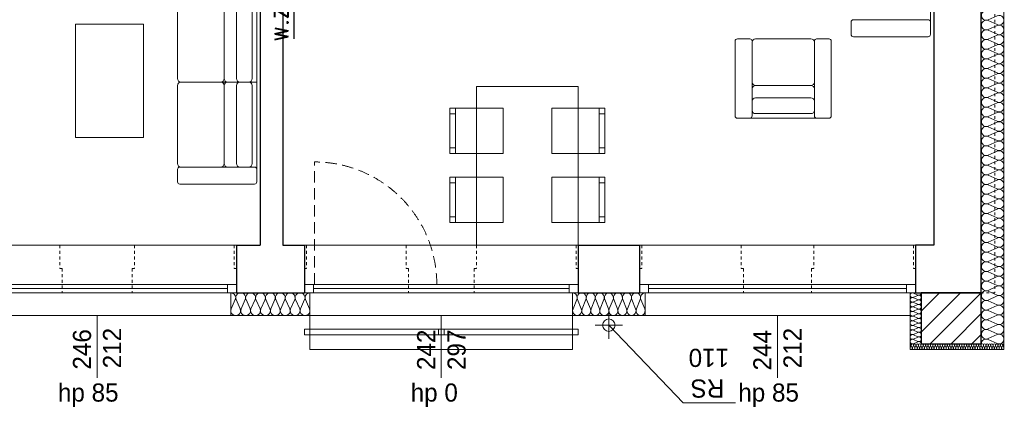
# Model space of a CAD drawing. Extents: x -220312 to -8310, y -91840 to 81907.
# Tile 69 of 128: x -171917 to -163219, y 28976 to 32395. Entities that reach past the tile are written whole.
import ezdxf

# ---------------------------------------------------------------- set-up
doc = ezdxf.new("R2010")
doc.units = 0
doc.header["$MEASUREMENT"] = 0
doc.linetypes.add('Hidden Line', pattern=[50, 25, -25])
doc.linetypes.add('Krawędzie ukryte', pattern=[150, 100, -50])
for name, color, linetype, lineweight in [('Arch balustrady_Nr_Pióra__21', 7, 'Continuous', 9), ('Arch rynny_Nr_Pióra__21', 7, 'Continuous', 9), ('Arch stropy_Nr_Pióra__21', 7, 'Continuous', 9), ('Arch wyburzenia_Nr_Pióra__46', 5, 'Continuous', 13), ('Arch wykończenie_Nr_Pióra__46', 5, 'Continuous', 13), ('Arch ściany nośne_Nr_Pióra__21', 7, 'Continuous', 9), ('Arch ściany nośne_Nr_Pióra__27', 7, 'Continuous', 30), ('INWENT.ŚCIANY_Nr_Pióra__1', 7, 'Continuous', 25), ('INWENT.ŚCIANY_Nr_Pióra__101', 8, 'Continuous', 13), ('PODKŁAD', 252, 'Continuous', 35)]:
    doc.layers.add(name, color=color, linetype=linetype, lineweight=lineweight)
for name, color, linetype, lineweight, true_color in [('Arch ocieplenie_Nr_Pióra__22', 7, 'Continuous', 9, 0x7f7f7f), ('Arch okna_Nr_Pióra__4', 7, 'Continuous', 9, 0x029e21), ('Arch wyposazenie_Nr_Pióra__9', 7, 'Continuous', 13, 0x3dad99)]:
    doc.layers.add(name, color=color, linetype=linetype, lineweight=lineweight, true_color=true_color)
doc.layers.add('srednice', color=3, linetype='Continuous')
doc.styles.add('GENERATED_STYLE_6', font='txt')
doc.styles.add('ROMANS', font='romans.shx', dxfattribs={"width": 0.85, "height": 0.11})

# ---------------------------------------------------------------- blocks, each defined once
blk = doc.blocks.new('p1')
at = {"layer": 'Arch ściany nośne_Nr_Pióra__21', "linetype": 'Continuous'}
h = blk.add_hatch(dxfattribs=at)
h.set_pattern_fill('Common_Brick', color=252, style=0, pattern_type=2)
h.set_pattern_definition([(45, (0, 0), (-91.92388, 91.92388), [])])
h.paths.add_polyline_path([(-163952.4, 29984.9), (-163952.4, 29534.9), (-163422.4, 29534.9), (-163422.4, 29984.9)], flags=0)
at = {"layer": 'Arch balustrady_Nr_Pióra__21', "color": 252, "linetype": 'Continuous'}
for p, q in [((-169402.4, 29664.9), (-169402.4, 29614.9)), ((-169402.4, 29664.9), (-169352.4, 29664.9)), ((-169352.4, 29664.9), (-169352.4, 29614.9)), ((-169352.4, 29664.9), (-167032.4, 29664.9)), ((-168217.4, 29664.9), (-168217.4, 29614.9)), ((-168217.4, 29664.9), (-168167.4, 29664.9)), ((-168167.4, 29664.9), (-168167.4, 29614.9)), ((-167032.4, 29664.9), (-167032.4, 29614.9)), ((-167032.4, 29664.9), (-166982.4, 29664.9)), ((-166982.4, 29664.9), (-166982.4, 29614.9)), ((-169352.4, 29614.9), (-169402.4, 29614.9)), ((-169352.4, 29614.9), (-167032.4, 29614.9)), ((-168167.4, 29614.9), (-168217.4, 29614.9)), ((-166982.4, 29614.9), (-167032.4, 29614.9))]:
    blk.add_line(p, q, dxfattribs=at)
at = {"layer": 'Arch ocieplenie_Nr_Pióra__22', "color": 252, "linetype": 'Continuous'}
for p, q in [((-163282, 32429.4), (-163362.8, 32393.9)), ((-163362.8, 32386.7), (-163282, 32351.3)), ((-163282, 32344.1), (-163362.8, 32308.7)), ((-163362.8, 32301.5), (-163282, 32266.1)), ((-163282, 32258.9), (-163362.8, 32223.4)), ((-163362.8, 32216.3), (-163282, 32180.8)), ((-163282, 32173.7), (-163362.8, 32138.2)), ((-163362.8, 32131), (-163282, 32095.6)), ((-163282, 32088.4), (-163362.8, 32053)), ((-163362.8, 32045.8), (-163282, 32010.3)), ((-163282, 32003.2), (-163362.8, 31967.7)), ((-163362.8, 31960.6), (-163282, 31925.1)), ((-163282, 31917.9), (-163362.8, 31882.5)), ((-163362.8, 31875.3), (-163282, 31839.9)), ((-163282, 31832.7), (-163362.8, 31797.2)), ((-163362.8, 31790.1), (-163282, 31754.6)), ((-163282, 31747.5), (-163362.8, 31712)), ((-163362.8, 31704.8), (-163282, 31669.4)), ((-163282, 31662.2), (-163362.8, 31626.8)), ((-163362.8, 31619.6), (-163282, 31584.1)), ((-163282, 31577), (-163362.8, 31541.5)), ((-163362.8, 31534.4), (-163282, 31498.9)), ((-163282, 31491.7), (-163362.8, 31456.3)), ((-163362.8, 31449.1), (-163282, 31413.7)), ((-163282, 31406.5), (-163362.8, 31371.1)), ((-163362.8, 31363.9), (-163282, 31328.4)), ((-163282, 31321.3), (-163362.8, 31285.8)), ((-163362.8, 31278.7), (-163282, 31243.2)), ((-163282, 31236), (-163362.8, 31200.6)), ((-163362.8, 31193.4), (-163282, 31158)), ((-163282, 31150.8), (-163362.8, 31115.3)), ((-163362.8, 31108.2), (-163282, 31072.7)), ((-163282, 31065.6), (-163362.8, 31030.1)), ((-163362.8, 31022.9), (-163282, 30987.5)), ((-163282, 30980.3), (-163362.8, 30944.9)), ((-163362.8, 30937.7), (-163282, 30902.2)), ((-163282, 30895.1), (-163362.8, 30859.6)), ((-163362.8, 30852.5), (-163282, 30817)), ((-163282, 30809.8), (-163362.8, 30774.4)), ((-163362.8, 30767.2), (-163282, 30731.8)), ((-163282, 30724.6), (-163362.8, 30689.1)), ((-163362.8, 30682), (-163282, 30646.5)), ((-163282, 30639.4), (-163362.8, 30603.9)), ((-163362.8, 30596.7), (-163282, 30561.3)), ((-163282, 30554.1), (-163362.8, 30518.7)), ((-163362.8, 30511.5), (-163282, 30476.1)), ((-163282, 30468.9), (-163362.8, 30433.4)), ((-163362.8, 30426.3), (-163282, 30390.8)), ((-163282, 30383.7), (-163362.8, 30348.2)), ((-163362.8, 30341), (-163282, 30305.6)), ((-163282, 30298.4), (-163362.8, 30263)), ((-163362.8, 30255.8), (-163282, 30220.3)), ((-163282, 30213.2), (-163362.8, 30177.7)), ((-163362.8, 30170.6), (-163282, 30135.1)), ((-163282, 30127.9), (-163362.8, 30092.5)), ((-163362.8, 30085.3), (-163282, 30049.9)), ((-163282, 30042.7), (-163362.8, 30007.2)), ((-170048.7, 29844.4), (-170012.3, 29925.3)), ((-170005, 29925.3), (-169968.6, 29844.4)), ((-169961.2, 29844.4), (-169924.8, 29925.3)), ((-169917.5, 29925.3), (-169881.1, 29844.4)), ((-169873.7, 29844.4), (-169837.3, 29925.3)), ((-169830, 29925.3), (-169793.6, 29844.4)), ((-169786.2, 29844.4), (-169749.8, 29925.3)), ((-169742.5, 29925.3), (-169706.1, 29844.4)), ((-169698.7, 29844.4), (-169662.3, 29925.3)), ((-169655, 29925.3), (-169618.6, 29844.4)), ((-169611.2, 29844.4), (-169574.8, 29925.3)), ((-169567.5, 29925.3), (-169531.1, 29844.4)), ((-169523.7, 29844.4), (-169487.3, 29925.3)), ((-169480, 29925.3), (-169443.6, 29844.4)), ((-169436.2, 29844.4), (-169399.8, 29925.3)), ((-169392.5, 29925.3), (-169356.1, 29844.4)), ((-167029, 29844.4), (-166995.7, 29925.3)), ((-166989, 29925.3), (-166955.7, 29844.4)), ((-166949, 29844.4), (-166915.7, 29925.3)), ((-166909, 29925.3), (-166875.7, 29844.4)), ((-166869, 29844.4), (-166835.7, 29925.3)), ((-166829, 29925.3), (-166795.7, 29844.4)), ((-166789, 29844.4), (-166755.7, 29925.3)), ((-166749, 29925.3), (-166715.7, 29844.4)), ((-166709, 29844.4), (-166675.7, 29925.3)), ((-166669, 29925.3), (-166635.7, 29844.4)), ((-166629, 29844.4), (-166595.7, 29925.3)), ((-166589, 29925.3), (-166555.7, 29844.4)), ((-166549, 29844.4), (-166515.7, 29925.3)), ((-166509, 29925.3), (-166475.7, 29844.4)), ((-166469, 29844.4), (-166435.7, 29925.3)), ((-166429, 29925.3), (-166395.7, 29844.4)), ((-164022.6, 29983.1), (-163982.2, 29966.1)), ((-163982.2, 29962.7), (-164022.6, 29945.7)), ((-164022.6, 29942.2), (-163982.2, 29925.2)), ((-163982.2, 29921.8), (-164022.6, 29904.8)), ((-163362.8, 30000.1), (-163282, 29964.6)), ((-163282, 29957.5), (-163362.8, 29922)), ((-164022.6, 29901.3), (-163982.2, 29884.3)), ((-163982.2, 29880.9), (-164022.6, 29863.8)), ((-164022.6, 29860.4), (-163982.2, 29843.4)), ((-163982.2, 29840), (-164022.6, 29822.9)), ((-163362.8, 29914.8), (-163282, 29879.4)), ((-163282, 29872.2), (-163362.8, 29836.8)), ((-164022.6, 29819.5), (-163982.2, 29802.5)), ((-163982.2, 29799), (-164022.6, 29782)), ((-164022.6, 29778.6), (-163982.2, 29761.6)), ((-163982.2, 29758.1), (-164022.6, 29741.1)), ((-163362.8, 29829.6), (-163282, 29794.1)), ((-163282, 29787), (-163362.8, 29751.5)), ((-164022.6, 29737.7), (-163982.2, 29720.7)), ((-163982.2, 29717.2), (-164022.6, 29700.2)), ((-164022.6, 29696.8), (-163982.2, 29679.8)), ((-163982.2, 29676.3), (-164022.6, 29659.3)), ((-163362.8, 29744.4), (-163282, 29708.9)), ((-163282, 29701.7), (-163362.8, 29666.3)), ((-163362.8, 29659.1), (-163282, 29623.7)), ((-164022.6, 29655.9), (-163982.2, 29638.8)), ((-163982.2, 29635.4), (-164022.6, 29618.4)), ((-164022.6, 29615), (-163982.2, 29597.9)), ((-163982.2, 29594.5), (-164022.6, 29577.5)), ((-164022.6, 29574), (-163982.2, 29557)), ((-163282, 29616.5), (-163362.8, 29581.1)), ((-163362.8, 29573.9), (-163282, 29538.4)), ((-164051.5, 29499.8), (-164042.6, 29520)), ((-164040.8, 29520), (-164032, 29499.8)), ((-164030.2, 29499.8), (-164021.4, 29520)), ((-163982.2, 29553.6), (-164022.6, 29536.6)), ((-164019.6, 29520), (-164010.7, 29499.8)), ((-164008.9, 29499.8), (-164000.1, 29520)), ((-163998.3, 29520), (-163989.4, 29499.8)), ((-163987.6, 29499.8), (-163978.8, 29520)), ((-163977, 29520), (-163968.1, 29499.8)), ((-163966.4, 29499.8), (-163957.5, 29520)), ((-163955.7, 29520), (-163946.9, 29499.8)), ((-163945.1, 29499.8), (-163936.2, 29520)), ((-163934.4, 29520), (-163925.6, 29499.8)), ((-163923.8, 29499.8), (-163914.9, 29520)), ((-163913.2, 29520), (-163904.3, 29499.8)), ((-163902.5, 29499.8), (-163893.7, 29520)), ((-163891.9, 29520), (-163883, 29499.8)), ((-163881.2, 29499.8), (-163872.4, 29520)), ((-163870.6, 29520), (-163861.7, 29499.8)), ((-163859.9, 29499.8), (-163851.1, 29520)), ((-163849.3, 29520), (-163840.5, 29499.8)), ((-163838.7, 29499.8), (-163829.8, 29520)), ((-163828, 29520), (-163819.2, 29499.8)), ((-163817.4, 29499.8), (-163808.5, 29520)), ((-163806.7, 29520), (-163797.9, 29499.8)), ((-163796.1, 29499.8), (-163787.2, 29520)), ((-163785.5, 29520), (-163776.6, 29499.8)), ((-163774.8, 29499.8), (-163766, 29520)), ((-163764.2, 29520), (-163755.3, 29499.8)), ((-163753.5, 29499.8), (-163744.7, 29520)), ((-163742.9, 29520), (-163734, 29499.8)), ((-163732.3, 29499.8), (-163723.4, 29520)), ((-163721.6, 29520), (-163712.8, 29499.8)), ((-163711, 29499.8), (-163702.1, 29520)), ((-163700.3, 29520), (-163691.5, 29499.8)), ((-163689.7, 29499.8), (-163680.8, 29520)), ((-163679, 29520), (-163670.2, 29499.8)), ((-163668.4, 29499.8), (-163659.6, 29520)), ((-163657.8, 29520), (-163648.9, 29499.8)), ((-163647.1, 29499.8), (-163638.3, 29520)), ((-163636.5, 29520), (-163627.6, 29499.8)), ((-163625.8, 29499.8), (-163617, 29520)), ((-163615.2, 29520), (-163606.4, 29499.8)), ((-163604.6, 29499.8), (-163595.7, 29520)), ((-163593.9, 29520), (-163585.1, 29499.8)), ((-163583.3, 29499.8), (-163574.4, 29520)), ((-163572.6, 29520), (-163563.8, 29499.8)), ((-163562, 29499.8), (-163553.1, 29520)), ((-163551.4, 29520), (-163542.5, 29499.8)), ((-163540.7, 29499.8), (-163531.9, 29520)), ((-163530.1, 29520), (-163521.2, 29499.8)), ((-163519.4, 29499.8), (-163510.6, 29520)), ((-163508.8, 29520), (-163499.9, 29499.8)), ((-163498.2, 29499.8), (-163489.3, 29520)), ((-163487.5, 29520), (-163478.7, 29499.8)), ((-163476.9, 29499.8), (-163468, 29520)), ((-163466.2, 29520), (-163457.4, 29499.8)), ((-163455.6, 29499.8), (-163446.7, 29520)), ((-163444.9, 29520), (-163436.1, 29499.8)), ((-163434.3, 29499.8), (-163425.5, 29520)), ((-163423.7, 29520), (-163414.8, 29499.8)), ((-163413, 29499.8), (-163404.2, 29520)), ((-163402.4, 29520), (-163393.5, 29499.8)), ((-163391.7, 29499.8), (-163382.9, 29520)), ((-163381.1, 29520), (-163372.2, 29499.8)), ((-163370.5, 29499.8), (-163361.6, 29520)), ((-163359.8, 29520), (-163351, 29499.8)), ((-163349.2, 29499.8), (-163340.3, 29520)), ((-163338.5, 29520), (-163329.7, 29499.8)), ((-163327.9, 29499.8), (-163319, 29520)), ((-163317.3, 29520), (-163308.4, 29499.8)), ((-163306.6, 29499.8), (-163297.8, 29520)), ((-163296, 29520), (-163287.1, 29499.8)), ((-163285.3, 29499.8), (-163276.5, 29520)), ((-163274.7, 29520), (-163265.8, 29499.8)), ((-163264, 29499.8), (-163255.2, 29520)), ((-163253.4, 29520), (-163244.6, 29499.8)), ((-163242.8, 29499.8), (-163233.9, 29520)), ((-163232.1, 29520), (-163223.3, 29499.8))]:
    blk.add_line(p, q, dxfattribs=at)
for centre, major_axis, ratio, start_param, end_param in [((-163379.8, 32432.9), (0, -42.6), 0.998042, 2.7288, 6.695979), ((-163379.8, 32347.7), (0, -42.6), 0.998042, 2.7288, 6.695979), ((-163264.9, 32390.3), (0, -42.6), 0.998042, 5.870392, 9.837571), ((-163379.8, 32262.5), (0, -42.6), 0.998042, 2.7288, 6.695979), ((-163264.9, 32305.1), (0, -42.6), 0.998042, 5.870392, 9.837571), ((-163379.8, 32177.2), (0, -42.6), 0.998042, 2.7288, 6.695979), ((-163264.9, 32219.9), (0, -42.6), 0.998042, 5.870392, 9.837571), ((-163264.9, 32134.6), (0, -42.6), 0.998042, 5.870392, 9.837571), ((-163379.8, 32092), (0, -42.6), 0.998042, 2.7288, 6.695979), ((-163264.9, 32049.4), (0, -42.6), 0.998042, 5.870392, 9.837571), ((-163379.8, 32006.8), (0, -42.6), 0.998042, 2.7288, 6.695979), ((-163264.9, 31964.1), (0, -42.6), 0.998042, 5.870392, 9.837571), ((-163379.8, 31921.5), (0, -42.6), 0.998042, 2.7288, 6.695979), ((-163264.9, 31878.9), (0, -42.6), 0.998042, 5.870392, 9.837571), ((-163379.8, 31836.3), (0, -42.6), 0.998042, 2.7288, 6.695979), ((-163264.9, 31793.7), (0, -42.6), 0.998042, 5.870392, 9.837571), ((-163379.8, 31751), (0, -42.6), 0.998042, 2.7288, 6.695979), ((-163264.9, 31708.4), (0, -42.6), 0.998042, 5.870392, 9.837571), ((-163379.8, 31665.8), (0, -42.6), 0.998042, 2.7288, 6.695979), ((-163264.9, 31623.2), (0, -42.6), 0.998042, 5.870392, 9.837571), ((-163379.8, 31580.6), (0, -42.6), 0.998042, 2.7288, 6.695979), ((-163264.9, 31537.9), (0, -42.6), 0.998042, 5.870392, 9.837571), ((-163379.8, 31495.3), (0, -42.6), 0.998042, 2.7288, 6.695979), ((-163264.9, 31452.7), (0, -42.6), 0.998042, 5.870392, 9.837571), ((-163379.8, 31410.1), (0, -42.6), 0.998042, 2.7288, 6.695979), ((-163264.9, 31367.5), (0, -42.6), 0.998042, 5.870392, 9.837571), ((-163379.8, 31324.9), (0, -42.6), 0.998042, 2.7288, 6.695979), ((-163264.9, 31282.2), (0, -42.6), 0.998042, 5.870392, 9.837571), ((-163379.8, 31239.6), (0, -42.6), 0.998042, 2.7288, 6.695979), ((-163264.9, 31197), (0, -42.6), 0.998042, 5.870392, 9.837571), ((-163379.8, 31154.4), (0, -42.6), 0.998042, 2.7288, 6.695979), ((-163264.9, 31111.8), (0, -42.6), 0.998042, 5.870392, 9.837571), ((-163379.8, 31069.1), (0, -42.6), 0.998042, 2.7288, 6.695979), ((-163264.9, 31026.5), (0, -42.6), 0.998042, 5.870392, 9.837571), ((-163379.8, 30983.9), (0, -42.6), 0.998042, 2.7288, 6.695979), ((-163264.9, 30941.3), (0, -42.6), 0.998042, 5.870392, 9.837571), ((-163379.8, 30898.7), (0, -42.6), 0.998042, 2.7288, 6.695979), ((-163264.9, 30856), (0, -42.6), 0.998042, 5.870392, 9.837571), ((-163379.8, 30813.4), (0, -42.6), 0.998042, 2.7288, 6.695979), ((-163264.9, 30770.8), (0, -42.6), 0.998042, 5.870392, 9.837571), ((-163379.8, 30728.2), (0, -42.6), 0.998042, 2.7288, 6.695979), ((-163264.9, 30685.6), (0, -42.6), 0.998042, 5.870392, 9.837571), ((-163379.8, 30642.9), (0, -42.6), 0.998042, 2.7288, 6.695979), ((-163264.9, 30600.3), (0, -42.6), 0.998042, 5.870392, 9.837571), ((-163379.8, 30557.7), (0, -42.6), 0.998042, 2.7288, 6.695979), ((-163264.9, 30515.1), (0, -42.6), 0.998042, 5.870392, 9.837571), ((-163379.8, 30472.5), (0, -42.6), 0.998042, 2.7288, 6.695979), ((-163264.9, 30429.9), (0, -42.6), 0.998042, 5.870392, 9.837571), ((-163379.8, 30387.2), (0, -42.6), 0.998042, 2.7288, 6.695979), ((-163264.9, 30344.6), (0, -42.6), 0.998042, 5.870392, 9.837571), ((-163379.8, 30302), (0, -42.6), 0.998042, 2.7288, 6.695979), ((-163264.9, 30259.4), (0, -42.6), 0.998042, 5.870392, 9.837571), ((-163379.8, 30216.8), (0, -42.6), 0.998042, 2.7288, 6.695979), ((-163264.9, 30174.1), (0, -42.6), 0.998042, 5.870392, 9.837571), ((-163379.8, 30131.5), (0, -42.6), 0.998042, 2.7288, 6.695979), ((-163379.8, 30046.3), (0, -42.6), 0.998042, 2.7288, 6.695979), ((-163264.9, 30088.9), (0, -42.6), 0.998042, 5.870392, 9.837571), ((-163379.8, 29961), (0, -42.6), 0.998042, 2.7288, 6.695979), ((-163264.9, 30003.7), (0, -42.6), 0.998042, 5.870392, 9.837571), ((-170052.4, 29942.3), (43.7, 0), 0.972243, 5.870392, 7.853982), ((-169964.9, 29942.3), (43.7, 0), 0.972243, 5.870392, 9.837571), ((-169877.4, 29942.3), (43.7, 0), 0.972243, 5.870392, 9.837571), ((-169789.9, 29942.3), (43.7, 0), 0.972243, 5.870392, 9.837571), ((-169702.4, 29942.3), (43.7, 0), 0.972243, 5.870392, 9.837571), ((-169614.9, 29942.3), (43.7, 0), 0.972243, 5.870392, 9.837571), ((-169527.4, 29942.3), (43.7, 0), 0.972243, 5.870392, 9.837571), ((-169439.9, 29942.3), (43.7, 0), 0.972243, 5.870392, 9.837571), ((-169352.4, 29942.3), (43.7, 0), 0.972243, 1.570796, 3.554385), ((-167032.4, 29942.3), (0, 42.5), 0.940388, 4.299596, 6.283185), ((-166952.4, 29942.3), (0, 42.5), 0.940388, 4.299595, 8.266774), ((-166872.4, 29942.3), (0, 42.5), 0.940388, 4.299595, 8.266774), ((-166792.4, 29942.3), (0, 42.5), 0.940388, 4.299595, 8.266774), ((-166712.4, 29942.3), (0, 42.5), 0.940388, 4.299595, 8.266774), ((-166632.4, 29942.3), (0, 42.5), 0.940388, 4.299595, 8.266774), ((-166552.4, 29942.3), (0, 42.5), 0.940388, 4.299595, 8.266774), ((-166472.4, 29942.3), (0, 42.5), 0.940388, 4.299595, 8.266774), ((-166392.4, 29942.3), (0, 42.5), 0.940388, 0, 1.983589), ((-164031.1, 29964.4), (21.3, 0), 0.961761, 1.158003, 5.125183), ((-164031.1, 29923.5), (21.3, 0), 0.961761, 1.158003, 5.125183), ((-163973.6, 29984.9), (21.3, 0), 0.961761, 4.299596, 6.283185), ((-163973.6, 29943.9), (21.3, 0), 0.961761, 4.299595, 8.266774), ((-163973.6, 29903), (21.3, 0), 0.961761, 4.299595, 8.266774), ((-163379.8, 29875.8), (0, -42.6), 0.998042, 2.7288, 6.695979), ((-163264.9, 29918.4), (0, -42.6), 0.998042, 5.870392, 9.837571), ((-170008.6, 29827.4), (43.7, 0), 0.972243, 2.728799, 6.695979), ((-169921.1, 29827.4), (43.7, 0), 0.972243, 2.728799, 6.695979), ((-169833.6, 29827.4), (43.7, 0), 0.972243, 2.728799, 6.695979), ((-169746.1, 29827.4), (43.7, 0), 0.972243, 2.728799, 6.695979), ((-169658.6, 29827.4), (43.7, 0), 0.972243, 2.728799, 6.695979), ((-169571.1, 29827.4), (43.7, 0), 0.972243, 2.728799, 6.695979), ((-169483.6, 29827.4), (43.7, 0), 0.972243, 2.728799, 6.695979), ((-169396.1, 29827.4), (43.7, 0), 0.972243, 2.728799, 6.695979), ((-166992.4, 29827.4), (0, 42.5), 0.940388, 1.158003, 5.125183), ((-166912.4, 29827.4), (0, 42.5), 0.940388, 1.158003, 5.125183), ((-166832.4, 29827.4), (0, 42.5), 0.940388, 1.158003, 5.125183), ((-166752.4, 29827.4), (0, 42.5), 0.940388, 1.158003, 5.125183), ((-166672.4, 29827.4), (0, 42.5), 0.940388, 1.158003, 5.125183), ((-166592.4, 29827.4), (0, 42.5), 0.940388, 1.158003, 5.125183), ((-166512.4, 29827.4), (0, 42.5), 0.940388, 1.158003, 5.125183), ((-166432.4, 29827.4), (0, 42.5), 0.940388, 1.158003, 5.125183), ((-164031.1, 29882.6), (21.3, 0), 0.961761, 1.158003, 5.125183), ((-164031.1, 29841.7), (21.3, 0), 0.961761, 1.158003, 5.125183), ((-163973.6, 29862.1), (21.3, 0), 0.961761, 4.299595, 8.266774), ((-163973.6, 29821.2), (21.3, 0), 0.961761, 4.299595, 8.266774), ((-163379.8, 29790.6), (0, -42.6), 0.998042, 2.7288, 6.695979), ((-163264.9, 29833.2), (0, -42.6), 0.998042, 5.870392, 9.837571), ((-164031.1, 29800.8), (21.3, 0), 0.961761, 1.158003, 5.125183), ((-164031.1, 29759.9), (21.3, 0), 0.961761, 1.158003, 5.125183), ((-163973.6, 29780.3), (21.3, 0), 0.961761, 4.299595, 8.266774), ((-163973.6, 29739.4), (21.3, 0), 0.961761, 4.299595, 8.266774), ((-163379.8, 29705.3), (0, -42.6), 0.998042, 2.7288, 6.695979), ((-163264.9, 29747.9), (0, -42.6), 0.998042, 5.870392, 9.837571), ((-164031.1, 29718.9), (21.3, 0), 0.961761, 1.158003, 5.125183), ((-164031.1, 29678), (21.3, 0), 0.961761, 1.158003, 5.125183), ((-164031.1, 29637.1), (21.3, 0), 0.961761, 1.158003, 5.125183), ((-163973.6, 29698.5), (21.3, 0), 0.961761, 4.299595, 8.266774), ((-163973.6, 29657.6), (21.3, 0), 0.961761, 4.299595, 8.266774), ((-163379.8, 29620.1), (0, -42.6), 0.998042, 2.7288, 6.695979), ((-163264.9, 29662.7), (0, -42.6), 0.998042, 5.870392, 9.837571), ((-164031.1, 29596.2), (21.3, 0), 0.961761, 1.158003, 5.125183), ((-164031.1, 29555.3), (21.3, 0), 0.961761, 1.158003, 5.125183), ((-163973.6, 29616.7), (21.3, 0), 0.961761, 4.299595, 8.266774), ((-163973.6, 29575.8), (21.3, 0), 0.961761, 4.299595, 8.266774), ((-163379.8, 29534.9), (0, -42.6), 0.998042, 2.7288, 4.712389), ((-163264.9, 29577.5), (0, -42.6), 0.998042, 5.870392, 9.837571), ((-164041.7, 29495.5), (10.6, 0), 0.999328, 2.728799, 6.695979), ((-164052.4, 29524.2), (10.6, 0), 0.999328, 5.870392, 7.853982), ((-164031.1, 29524.2), (10.6, 0), 0.999328, 5.870392, 9.837571), ((-164020.5, 29495.5), (10.6, 0), 0.999328, 2.728799, 6.695979), ((-164009.8, 29524.2), (10.6, 0), 0.999328, 5.870392, 9.837571), ((-163999.2, 29495.5), (10.6, 0), 0.999328, 2.728799, 6.695979), ((-163988.5, 29524.2), (10.6, 0), 0.999328, 5.870392, 9.837571), ((-163977.9, 29495.5), (10.6, 0), 0.999328, 2.728799, 6.695979), ((-163973.6, 29534.9), (21.3, 0), 0.961761, 0, 1.983589), ((-163967.3, 29524.2), (10.6, 0), 0.999328, 5.870392, 9.837571), ((-163956.6, 29495.5), (10.6, 0), 0.999328, 2.728799, 6.695979), ((-163946, 29524.2), (10.6, 0), 0.999328, 5.870392, 9.837571), ((-163935.3, 29495.5), (10.6, 0), 0.999328, 2.728799, 6.695979), ((-163924.7, 29524.2), (10.6, 0), 0.999328, 5.870392, 9.837571), ((-163914, 29495.5), (10.6, 0), 0.999328, 2.728799, 6.695979), ((-163903.4, 29524.2), (10.6, 0), 0.999328, 5.870392, 9.837571), ((-163892.8, 29495.5), (10.6, 0), 0.999328, 2.728799, 6.695979), ((-163882.1, 29524.2), (10.6, 0), 0.999328, 5.870392, 9.837571), ((-163871.5, 29495.5), (10.6, 0), 0.999328, 2.728799, 6.695979), ((-163860.8, 29524.2), (10.6, 0), 0.999328, 5.870392, 9.837571), ((-163850.2, 29495.5), (10.6, 0), 0.999328, 2.728799, 6.695979), ((-163839.6, 29524.2), (10.6, 0), 0.999328, 5.870392, 9.837571), ((-163828.9, 29495.5), (10.6, 0), 0.999328, 2.728799, 6.695979), ((-163818.3, 29524.2), (10.6, 0), 0.999328, 5.870392, 9.837571), ((-163807.6, 29495.5), (10.6, 0), 0.999328, 2.728799, 6.695979), ((-163797, 29524.2), (10.6, 0), 0.999328, 5.870392, 9.837571), ((-163786.4, 29495.5), (10.6, 0), 0.999328, 2.728799, 6.695979), ((-163775.7, 29524.2), (10.6, 0), 0.999328, 5.870392, 9.837571), ((-163765.1, 29495.5), (10.6, 0), 0.999328, 2.728799, 6.695979), ((-163754.4, 29524.2), (10.6, 0), 0.999328, 5.870392, 9.837571), ((-163743.8, 29495.5), (10.6, 0), 0.999328, 2.728799, 6.695979), ((-163733.1, 29524.2), (10.6, 0), 0.999328, 5.870392, 9.837571), ((-163722.5, 29495.5), (10.6, 0), 0.999328, 2.728799, 6.695979), ((-163711.9, 29524.2), (10.6, 0), 0.999328, 5.870392, 9.837571), ((-163701.2, 29495.5), (10.6, 0), 0.999328, 2.728799, 6.695979), ((-163690.6, 29524.2), (10.6, 0), 0.999328, 5.870392, 9.837571), ((-163679.9, 29495.5), (10.6, 0), 0.999328, 2.728799, 6.695979), ((-163669.3, 29524.2), (10.6, 0), 0.999328, 5.870392, 9.837571), ((-163658.7, 29495.5), (10.6, 0), 0.999328, 2.728799, 6.695979), ((-163648, 29524.2), (10.6, 0), 0.999328, 5.870392, 9.837571), ((-163637.4, 29495.5), (10.6, 0), 0.999328, 2.728799, 6.695979), ((-163626.7, 29524.2), (10.6, 0), 0.999328, 5.870392, 9.837571), ((-163616.1, 29495.5), (10.6, 0), 0.999328, 2.728799, 6.695979), ((-163605.5, 29524.2), (10.6, 0), 0.999328, 5.870392, 9.837571), ((-163594.8, 29495.5), (10.6, 0), 0.999328, 2.728799, 6.695979), ((-163584.2, 29524.2), (10.6, 0), 0.999328, 5.870392, 9.837571), ((-163573.5, 29495.5), (10.6, 0), 0.999328, 2.728799, 6.695979), ((-163562.9, 29524.2), (10.6, 0), 0.999328, 5.870392, 9.837571), ((-163552.3, 29495.5), (10.6, 0), 0.999328, 2.728799, 6.695979), ((-163541.6, 29524.2), (10.6, 0), 0.999328, 5.870392, 9.837571), ((-163531, 29495.5), (10.6, 0), 0.999328, 2.728799, 6.695979), ((-163520.3, 29524.2), (10.6, 0), 0.999328, 5.870392, 9.837571), ((-163509.7, 29495.5), (10.6, 0), 0.999328, 2.728799, 6.695979), ((-163499, 29524.2), (10.6, 0), 0.999328, 5.870392, 9.837571), ((-163488.4, 29495.5), (10.6, 0), 0.999328, 2.728799, 6.695979), ((-163477.8, 29524.2), (10.6, 0), 0.999328, 5.870392, 9.837571), ((-163467.1, 29495.5), (10.6, 0), 0.999328, 2.728799, 6.695979), ((-163456.5, 29524.2), (10.6, 0), 0.999328, 5.870392, 9.837571), ((-163445.8, 29495.5), (10.6, 0), 0.999328, 2.728799, 6.695979), ((-163435.2, 29524.2), (10.6, 0), 0.999328, 5.870392, 9.837571), ((-163424.6, 29495.5), (10.6, 0), 0.999328, 2.728799, 6.695979), ((-163413.9, 29524.2), (10.6, 0), 0.999328, 5.870392, 9.837571), ((-163403.3, 29495.5), (10.6, 0), 0.999328, 2.728799, 6.695979), ((-163392.6, 29524.2), (10.6, 0), 0.999328, 5.870392, 9.837571), ((-163382, 29495.5), (10.6, 0), 0.999328, 2.728799, 6.695979), ((-163371.4, 29524.2), (10.6, 0), 0.999328, 5.870392, 9.837571), ((-163360.7, 29495.5), (10.6, 0), 0.999328, 2.728799, 6.695979), ((-163350.1, 29524.2), (10.6, 0), 0.999328, 5.870392, 9.837571), ((-163339.4, 29495.5), (10.6, 0), 0.999328, 2.728799, 6.695979), ((-163328.8, 29524.2), (10.6, 0), 0.999328, 5.870392, 9.837571), ((-163318.1, 29495.5), (10.6, 0), 0.999328, 2.728799, 6.695979), ((-163307.5, 29524.2), (10.6, 0), 0.999328, 5.870392, 9.837571), ((-163296.9, 29495.5), (10.6, 0), 0.999328, 2.728799, 6.695979), ((-163286.2, 29524.2), (10.6, 0), 0.999328, 5.870392, 9.837571), ((-163275.6, 29495.5), (10.6, 0), 0.999328, 2.728799, 6.695979), ((-163264.9, 29524.2), (10.6, 0), 0.999328, 5.870392, 9.837571), ((-163254.3, 29495.5), (10.6, 0), 0.999328, 2.728799, 6.695979), ((-163243.7, 29524.2), (10.6, 0), 0.999328, 5.870392, 9.837571), ((-163233, 29495.5), (10.6, 0), 0.999328, 2.728799, 6.695979), ((-163222.4, 29524.2), (10.6, 0), 0.999328, 1.570796, 3.554385)]:
    blk.add_ellipse(centre, major_axis=major_axis, ratio=ratio, start_param=start_param, end_param=end_param, dxfattribs=at)
at = {"layer": 'Arch okna_Nr_Pióra__4', "color": 252, "linetype": 'Krawędzie ukryte'}
blk.add_line((-169312.4, 30059.9), (-169312.4, 31139.9), dxfattribs=at)
at = {"layer": 'Arch okna_Nr_Pióra__4', "color": 252, "linetype": 'Continuous'}
for p, q in [((-172462.4, 30404.9), (-170002.4, 30404.9)), ((-169402.4, 30404.9), (-166982.4, 30404.9)), ((-166442.4, 30404.9), (-164002.4, 30404.9)), ((-172462.4, 30059.9), (-170002.4, 30059.9)), ((-172382.4, 30022.4), (-170082.4, 30022.4)), ((-170082.4, 30059.9), (-170082.4, 29984.9)), ((-169402.4, 30059.9), (-166982.4, 30059.9)), ((-169322.4, 30059.9), (-169322.4, 29984.9)), ((-169322.4, 30022.4), (-167062.4, 30022.4)), ((-167062.4, 30059.9), (-167062.4, 29984.9)), ((-166442.4, 30059.9), (-164002.4, 30059.9)), ((-166362.4, 30059.9), (-166362.4, 29984.9)), ((-166362.4, 30022.4), (-164082.4, 30022.4)), ((-164082.4, 30059.9), (-164082.4, 29984.9)), ((-172462.4, 29984.9), (-170002.4, 29984.9)), ((-169402.4, 29984.9), (-166982.4, 29984.9)), ((-166442.4, 29984.9), (-164002.4, 29984.9)), ((-172412.4, 29784.9), (-170052.4, 29784.9)), ((-171232.4, 29784.9), (-171232.4, 29234.9)), ((-169352.4, 29784.9), (-167032.4, 29784.9)), ((-168192.4, 29784.9), (-168192.4, 29234.9)), ((-166392.4, 29784.9), (-164052.4, 29784.9)), ((-165222.4, 29784.9), (-165222.4, 29234.9))]:
    blk.add_line(p, q, dxfattribs=at)
at = {"layer": 'Arch okna_Nr_Pióra__4', "color": 252, "linetype": 'Krawędzie ukryte'}
blk.add_arc((-169312.4, 30059.9), 1080, 0, 90, dxfattribs=at)
at = {"layer": 'Arch rynny_Nr_Pióra__21', "color": 252, "linetype": 'Continuous'}
for p, q in [((-166712.4, 29819.9), (-166712.4, 29579.9)), ((-166592.4, 29699.9), (-166832.4, 29699.9)), ((-166057.2, 29013.5), (-166712.4, 29699.9)), ((-165594.5, 29013.5), (-166057.2, 29013.5))]:
    blk.add_line(p, q, dxfattribs=at)
blk.add_circle((-166712.4, 29699.9), 55, dxfattribs=at)
at = {"layer": 'Arch stropy_Nr_Pióra__21', "color": 252, "linetype": 'Continuous'}
for p, q in [((-169352.4, 29484.9), (-169352.4, 29784.9)), ((-167032.4, 29484.9), (-167032.4, 29784.9)), ((-169352.4, 29484.9), (-167032.4, 29484.9))]:
    blk.add_line(p, q, dxfattribs=at)
at = {"layer": 'Arch wyburzenia_Nr_Pióra__46', "color": 252, "linetype": 'Continuous'}
for p, q in [((-170052.4, 29984.9), (-170052.4, 29784.9)), ((-169352.4, 29784.9), (-169352.4, 29984.9)), ((-167032.4, 29984.9), (-167032.4, 29784.9)), ((-166392.4, 29784.9), (-166392.4, 29984.9)), ((-170052.4, 29784.9), (-169352.4, 29784.9)), ((-167032.4, 29784.9), (-166392.4, 29784.9))]:
    blk.add_line(p, q, dxfattribs=at)
at = {"layer": 'Arch wykończenie_Nr_Pióra__46', "color": 252, "linetype": 'Continuous'}
for p, q in [((-163222.4, 36694.9), (-163222.4, 29484.9)), ((-164052.4, 29484.9), (-164052.4, 29984.9)), ((-164052.4, 29484.9), (-164052.4, 29984.9)), ((-163222.4, 29484.9), (-164052.4, 29484.9)), ((-163222.4, 29484.9), (-164052.4, 29484.9))]:
    blk.add_line(p, q, dxfattribs=at)
at = {"layer": 'Arch wyposazenie_Nr_Pióra__9', "color": 252, "linetype": 'Continuous'}
for p, q in [((-163872.4, 32374.9), (-163872.4, 33144.9)), ((-170522.4, 31874.9), (-170522.4, 32564.9)), ((-170111, 32564.9), (-170111, 31874.9)), ((-170111, 32564.9), (-170111, 31874.9)), ((-170002.4, 32564.9), (-170002.4, 31874.9)), ((-169862.4, 31874.9), (-169862.4, 32564.9)), ((-169822.4, 32614.9), (-169822.4, 31844.9)), ((-171422.4, 32354.9), (-170822.4, 32354.9)), ((-171422.4, 31354.9), (-171422.4, 32354.9)), ((-170822.4, 32354.9), (-170822.4, 31354.9)), ((-164572.4, 32374.9), (-164572.4, 32264.9)), ((-163892.4, 32394.9), (-164552.4, 32394.9)), ((-164542.4, 32394.9), (-164191, 32394.9)), ((-163942.4, 32394.9), (-164131, 32394.9)), ((-163872.4, 32264.9), (-163872.4, 32374.9)), ((-165597.4, 32206), (-165597.4, 31546)), ((-165467.4, 32226), (-165577.4, 32226)), ((-165447.4, 32196), (-165447.4, 31844.7)), ((-165447.4, 31844.7), (-165447.4, 32196)), ((-165417.4, 32226), (-164927.4, 32226)), ((-164897.4, 31546), (-164897.4, 32206)), ((-164897.4, 32196), (-164897.4, 31844.7)), ((-164877.4, 32226), (-164767.4, 32226)), ((-164747.4, 32206), (-164747.4, 31546)), ((-164552.4, 32244.9), (-163892.4, 32244.9)), ((-170141, 31844.9), (-170492.4, 31844.9)), ((-170141, 31844.9), (-170492.4, 31844.9)), ((-170081, 31844.9), (-170141, 31844.9)), ((-170081, 31844.9), (-170141, 31844.9)), ((-170081, 31844.9), (-169892.4, 31844.9)), ((-170081, 31844.9), (-169892.4, 31844.9)), ((-169822.4, 31844.9), (-169892.4, 31844.9)), ((-169822.4, 31844.9), (-169892.4, 31844.9)), ((-169822.4, 31074.9), (-169822.4, 31844.9)), ((-165447.4, 31784.7), (-165447.4, 31844.7)), ((-165447.4, 31784.7), (-165447.4, 31844.7)), ((-170522.4, 31814.9), (-170522.4, 31124.9)), ((-170111, 31124.9), (-170111, 31814.9)), ((-170111, 31124.9), (-170111, 31814.9)), ((-170002.4, 31124.9), (-170002.4, 31814.9)), ((-169862.4, 31814.9), (-169862.4, 31124.9)), ((-167882.4, 30404.9), (-167882.4, 31805.7)), ((-167882.4, 31805.7), (-166982.4, 31805.7)), ((-166982.4, 31805.7), (-166982.4, 30404.9)), ((-165447.4, 31784.7), (-165447.4, 31596)), ((-165447.4, 31596), (-165447.4, 31784.7)), ((-164927.4, 31814.7), (-165417.4, 31814.7)), ((-164927.4, 31814.7), (-165417.4, 31814.7)), ((-164897.4, 31596), (-164897.4, 31784.7)), ((-164927.4, 31706), (-165417.4, 31706)), ((-168117.4, 31615.7), (-168117.4, 31215.7)), ((-167647.4, 31615.7), (-168117.4, 31615.7)), ((-168067.4, 31215.7), (-168067.4, 31615.7)), ((-167647.4, 31215.7), (-167647.4, 31615.7)), ((-167217.4, 31215.7), (-167217.4, 31615.7)), ((-167217.4, 31615.7), (-166747.4, 31615.7)), ((-166797.4, 31215.7), (-166797.4, 31615.7)), ((-166747.4, 31615.7), (-166747.4, 31215.7)), ((-165447.4, 31546), (-165447.4, 31596)), ((-168067.4, 31565.7), (-168117.4, 31565.7)), ((-166797.4, 31565.7), (-166747.4, 31565.7)), ((-165577.4, 31526), (-165467.4, 31526)), ((-164877.4, 31526), (-165467.4, 31526)), ((-165417.4, 31566), (-164927.4, 31566)), ((-164767.4, 31526), (-164877.4, 31526)), ((-170822.4, 31354.9), (-171422.4, 31354.9)), ((-168067.4, 31265.7), (-168117.4, 31265.7)), ((-166797.4, 31265.7), (-166747.4, 31265.7)), ((-168117.4, 31215.7), (-167647.4, 31215.7)), ((-166747.4, 31215.7), (-167217.4, 31215.7)), ((-170522.4, 31074.9), (-170522.4, 30964.9)), ((-169842.4, 31094.9), (-170502.4, 31094.9)), ((-170492.4, 31094.9), (-170141, 31094.9)), ((-169892.4, 31094.9), (-170081, 31094.9)), ((-169822.4, 30964.9), (-169822.4, 31074.9)), ((-167647.4, 31004.9), (-168117.4, 31004.9)), ((-168117.4, 31004.9), (-168117.4, 30604.9)), ((-168067.4, 30604.9), (-168067.4, 31004.9)), ((-167647.4, 30604.9), (-167647.4, 31004.9)), ((-167217.4, 31004.9), (-166747.4, 31004.9)), ((-167217.4, 30604.9), (-167217.4, 31004.9)), ((-166797.4, 30604.9), (-166797.4, 31004.9)), ((-166747.4, 31004.9), (-166747.4, 30604.9)), ((-170502.4, 30944.9), (-169842.4, 30944.9)), ((-168067.4, 30954.9), (-168117.4, 30954.9)), ((-166797.4, 30954.9), (-166747.4, 30954.9)), ((-168067.4, 30654.9), (-168117.4, 30654.9)), ((-166797.4, 30654.9), (-166747.4, 30654.9)), ((-168117.4, 30604.9), (-167647.4, 30604.9)), ((-166747.4, 30604.9), (-167217.4, 30604.9)), ((-166982.4, 30404.9), (-167882.4, 30404.9))]:
    blk.add_line(p, q, dxfattribs=at)
for centre, radius, start, end in [((-164552.4, 32374.9), 20, 90, 180), ((-163892.4, 32374.9), 20, 0, 90), ((-165577.4, 32206), 20, 90, 180), ((-165467.4, 32206), 20, 0, 90), ((-165417.4, 32196), 30, 90, 180), ((-164927.4, 32196), 30, 0, 90), ((-164877.4, 32206), 20, 90, 180), ((-164767.4, 32206), 20, 0, 90), ((-164552.4, 32264.9), 20, 180, 270), ((-163892.4, 32264.9), 20, 270, 0), ((-170492.4, 31874.9), 30, 180, 270), ((-170492.4, 31814.9), 30, 90, 180), ((-170141, 31874.9), 30, 270, 0), ((-170141, 31814.9), 30, 0, 90), ((-170081, 31874.9), 30, 180, 270), ((-170081, 31814.9), 30, 90, 180), ((-169972.4, 31874.9), 30, 180, 270), ((-169972.4, 31814.9), 30, 90, 180), ((-169892.4, 31874.9), 30, 270, 0), ((-169892.4, 31814.9), 30, 0, 90), ((-165417.4, 31844.7), 30, 180, 270), ((-164927.4, 31844.7), 30, 270, 0), ((-165417.4, 31784.7), 30, 90, 180), ((-164927.4, 31784.7), 30, 0, 90), ((-165417.4, 31676), 30, 90, 180), ((-164927.4, 31676), 30, 0, 90), ((-165417.4, 31596), 30, 180, 270), ((-164927.4, 31596), 30, 270, 0), ((-165577.4, 31546), 20, 180, 270), ((-165467.4, 31546), 20, 270, 0), ((-164877.4, 31546), 20, 180, 270), ((-164767.4, 31546), 20, 270, 0), ((-170492.4, 31124.9), 30, 180, 270), ((-170502.4, 31074.9), 20, 90, 180), ((-170141, 31124.9), 30, 270, 0), ((-170081, 31124.9), 30, 180, 270), ((-169972.4, 31124.9), 30, 180, 270), ((-169892.4, 31124.9), 30, 270, 0), ((-169842.4, 31074.9), 20, 0, 90), ((-170502.4, 30964.9), 20, 180, 270), ((-169842.4, 30964.9), 20, 270, 0)]:
    blk.add_arc(centre, radius, start, end, dxfattribs=at)
at = {"layer": 'Arch ściany nośne_Nr_Pióra__27', "color": 252, "linetype": 'Continuous'}
for p, q in [((-163422.4, 29984.9), (-163952.4, 29984.9)), ((-163952.4, 29984.9), (-163952.4, 29534.9)), ((-163422.4, 29534.9), (-163422.4, 29984.9)), ((-163952.4, 29534.9), (-163422.4, 29534.9))]:
    blk.add_line(p, q, dxfattribs=at)
at = {"layer": 'INWENT.ŚCIANY_Nr_Pióra__1', "color": 252, "linetype": 'Continuous'}
for p, q in [((-163422.4, 29984.9), (-163422.4, 36644.9)), ((-163842.4, 36054.9), (-163842.4, 30404.9)), ((-169792.4, 34464.9), (-169792.4, 30404.9)), ((-169592.4, 34464.9), (-169592.4, 30404.9)), ((-170002.4, 30404.9), (-169792.4, 30404.9)), ((-170002.4, 30404.9), (-170002.4, 29984.9)), ((-169592.4, 30404.9), (-169402.4, 30404.9)), ((-169402.4, 30404.9), (-169402.4, 29984.9)), ((-166982.4, 30404.9), (-166442.4, 30404.9)), ((-166982.4, 30404.9), (-166982.4, 29984.9)), ((-166442.4, 30404.9), (-166442.4, 29984.9)), ((-164002.4, 30404.9), (-164002.4, 29984.9)), ((-163842.4, 30404.9), (-164002.4, 30404.9)), ((-170002.4, 29984.9), (-169402.4, 29984.9)), ((-166982.4, 29984.9), (-166442.4, 29984.9)), ((-164002.4, 29984.9), (-163422.4, 29984.9))]:
    blk.add_line(p, q, dxfattribs=at)
at = {"layer": 'INWENT.ŚCIANY_Nr_Pióra__101', "color": 252, "linetype": 'Hidden Line'}
for p, q in [((-163302.4, 42644.9), (-163302.4, 29984.9)), ((-170902.4, 30404.9), (-171562.4, 30404.9)), ((-171562.4, 30404.9), (-171562.4, 30199.9)), ((-170902.4, 30404.9), (-170902.4, 30199.9)), ((-170022.4, 30404.9), (-170002.4, 30404.9)), ((-170022.4, 30404.9), (-170022.4, 30199.9)), ((-169402.4, 30404.9), (-169382.4, 30404.9)), ((-169382.4, 30404.9), (-169382.4, 30199.9)), ((-167882.4, 30404.9), (-168502.4, 30404.9)), ((-168502.4, 30404.9), (-168502.4, 30199.9)), ((-167882.4, 30404.9), (-167882.4, 30199.9)), ((-167002.4, 30404.9), (-166982.4, 30404.9)), ((-167002.4, 30404.9), (-167002.4, 30199.9)), ((-166442.4, 30404.9), (-166422.4, 30404.9)), ((-166422.4, 30404.9), (-166422.4, 30199.9)), ((-164902.4, 30404.9), (-165542.4, 30404.9)), ((-165542.4, 30404.9), (-165542.4, 30199.9)), ((-164902.4, 30404.9), (-164902.4, 30199.9)), ((-164002.4, 30404.9), (-164022.4, 30404.9)), ((-164022.4, 30404.9), (-164022.4, 30199.9)), ((-171542.4, 30199.9), (-171562.4, 30199.9)), ((-171542.4, 30199.9), (-171542.4, 29984.9)), ((-170922.4, 30199.9), (-170902.4, 30199.9)), ((-170922.4, 30199.9), (-170922.4, 29984.9)), ((-170022.4, 30199.9), (-170002.4, 30199.9)), ((-169382.4, 30199.9), (-169402.4, 30199.9)), ((-168482.4, 30199.9), (-168502.4, 30199.9)), ((-168482.4, 30199.9), (-168482.4, 29984.9)), ((-167902.4, 30199.9), (-167882.4, 30199.9)), ((-167902.4, 30199.9), (-167902.4, 29984.9)), ((-167002.4, 30199.9), (-166982.4, 30199.9)), ((-166422.4, 30199.9), (-166442.4, 30199.9)), ((-165522.4, 30199.9), (-165542.4, 30199.9)), ((-165522.4, 30199.9), (-165522.4, 29984.9)), ((-164922.4, 30199.9), (-164902.4, 30199.9)), ((-164922.4, 30199.9), (-164922.4, 29984.9)), ((-164022.4, 30199.9), (-164002.4, 30199.9)), ((-171542.4, 29984.9), (-170922.4, 29984.9)), ((-168482.4, 29984.9), (-167902.4, 29984.9)), ((-165522.4, 29984.9), (-164922.4, 29984.9)), ((-163302.4, 29984.9), (-163422.4, 29984.9))]:
    blk.add_line(p, q, dxfattribs=at)
at = {"layer": 'Arch okna_Nr_Pióra__4', "color": 252, "linetype": 'Continuous', "style": 'GENERATED_STYLE_6'}
for s, p in [('246', (-171286.6, 29307.9)), ('212', (-171020.6, 29319.4)), ('212', (-165010.6, 29319.4)), ('242', (-168246.6, 29304.1)), ('297', (-167977.8, 29304.1)), ('244', (-165276.6, 29300.3))]:
    blk.add_text(s, height=160, rotation=90, dxfattribs=at).set_placement(p)
for s, p in [('hp 85', (-171579, 29025.5)), ('hp 0', (-168462.9, 29025.5)), ('hp 85', (-165569, 29025.5))]:
    blk.add_text(s, height=160, dxfattribs=at).set_placement(p)
at = {"layer": 'Arch rynny_Nr_Pióra__21', "color": 252, "linetype": 'Continuous', "style": 'GENERATED_STYLE_6'}
for s, p in [('110', (-165650.6, 29491.6)), ('RS', (-165692.5, 29220.8))]:
    blk.add_text(s, height=160, rotation=180, dxfattribs=at).set_placement(p)

msp = doc.modelspace()

# ---------------------------------------------------------------- linework, layer by layer
at = {"layer": 'srednice', "color": 7}
msp.add_line((-169491.7, 32224.8), (-169492, 33003.8), dxfattribs=at)

# ---------------------------------------------------------------- block references
at = {"layer": 'PODKŁAD'}
msp.add_blockref('p1', (0, 0), dxfattribs=at)

# ---------------------------------------------------------------- texts
at = {"layer": 'srednice', "color": 3, "style": 'ROMANS', "width": 0.8}
msp.add_text('w.z.', height=180, rotation=90, dxfattribs=at).set_placement((-169544, 32202.8))

doc.saveas('drawing.dxf')
